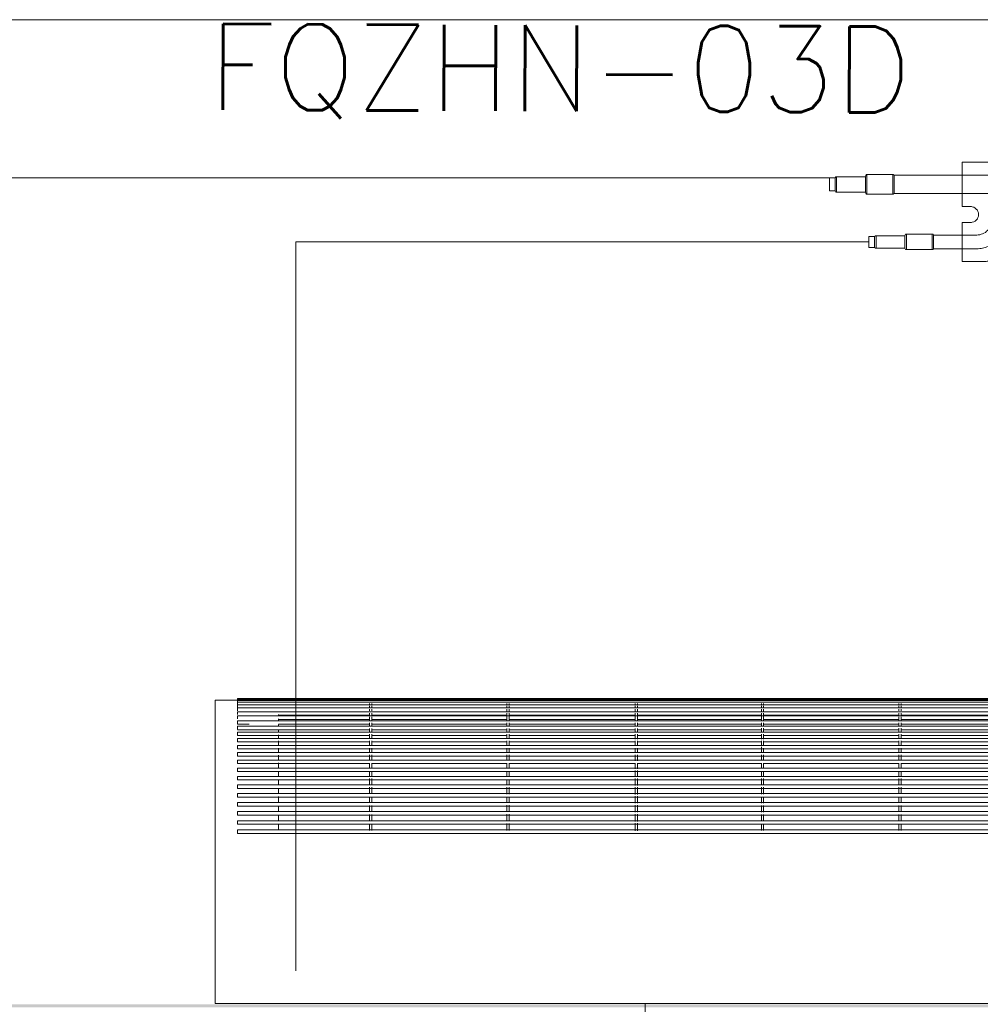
# Model space of a CAD drawing. Header units: metres. Extents: x 1.7 to 42.3, y -72.9 to -47.6.
# Tile 212 of 216: x 32.607 to 33.445, y -54.342 to -53.482. Entities that reach past the tile are written whole.
import ezdxf

# ---------------------------------------------------------------- set-up
doc = ezdxf.new("R2010")
doc.units = ezdxf.units.M
doc.linetypes.add('IMPORT-DASHDOT', pattern=[25.400000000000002, 12.7, -6.350000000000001, 0, -6.350000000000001])
for name, color, linetype, lineweight, true_color in [('2PAV - FRIG_dwg', 7, 'Continuous', 18, 0x767676), ('HVAC-RFNT', 30, 'Continuous', 18, 0xff7f00), ('M-EQPM-IDEN', 1, 'Continuous', 9, 0xff0000), ('TUB_FRIGO', 30, 'Continuous', 18, 0xff7f00)]:
    doc.layers.add(name, color=color, linetype=linetype, lineweight=lineweight, true_color=true_color)
for name, color, linetype, lineweight in [('A-WALL-PATT', 7, 'Continuous', 18), ('G-ANNO-SYMB', 7, 'Continuous', 9), ('M-EQPM', 7, 'Continuous', 18)]:
    doc.layers.add(name, color=color, linetype=linetype, lineweight=lineweight)
doc.styles.add('RomanS', font='romans__.ttf', dxfattribs={"height": 0.07500000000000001})

# ---------------------------------------------------------------- blocks, each defined once
blk = doc.blocks.new('4 GRE - ESCOLA DE CINEMA E AUDIOVISUAL CINE REX R07_rvt-1-2PAV - FRIGORÍFICA')
at = {"layer": 'A-WALL-PATT', "true_color": 0xd4d4d4}
h = blk.add_hatch(dxfattribs=at)
h.set_pattern_fill('FP_1', color=254, style=0, pattern_type=2)
h.set_pattern_definition([(49.99999999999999, (21.555, -62.9), (0.5465545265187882, -0.04781508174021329), [0.05715, -0.62865]), (355, (21.555, -62.9), (-0.1057276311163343, 0.5731658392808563), [0.04572, -0.50292]), (100.451, (21.601, -62.904), (0.440827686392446, 0.5253490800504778), [0.04857, -0.53427]), (46.184, (21.555, -62.748), (0.8132373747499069, -0.1261291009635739), [0.08573, -0.9429799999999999]), (96.636, (21.623, -62.758), (0.7122119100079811, 0.7422871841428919), [0.07286000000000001, -0.8014100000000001]), (351.184, (21.555, -62.748), (0.7122166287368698, 0.7422739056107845), [0.06858, -0.75438]), (21, (21.631, -62.786), (0.4548461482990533, -0.3067949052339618), [0.05715, -0.62865]), (326, (21.631, -62.786), (0.1854048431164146, 0.5525599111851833), [0.04572, -0.50292]), (71.45100000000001, (21.669, -62.81100000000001), (0.6402508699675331, 0.2457631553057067), [0.04857, -0.53427]), (37.50000000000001, (21.555, -62.9), (0.009260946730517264, 0.2536671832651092), [0.02515, -0.47168, 0.02515, -0.48539, -0.5048199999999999]), (37.50000000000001, (21.555, -62.9), (0.009260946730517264, 0.2536671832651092), [-1.007, 0.02515, -0.47968]), (7.499999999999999, (21.555, -62.9), (0.2004558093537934, 0.3005459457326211), [0.02515, -0.26594, 0.02515, -0.46025, -0.1924]), (7.499999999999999, (21.555, -62.9), (0.2004558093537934, 0.3005459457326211), [-0.7764800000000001, 0.02515, -0.16726]), (327.5, (21.385, -62.9), (0.4067681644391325, -0.01718819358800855), [0.02515, -0.16535, 0.02515, -0.56921, -0.78867]), (327.5, (21.385, -62.9), (0.4067681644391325, -0.01718819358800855), [-0.78486, 0.02515, -0.76352]), (317.5, (21.309, -62.9), (0.4443831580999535, 0.07627942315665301), [0.02515, -0.2225, 0.02515, -0.36957, -0.56007]), (317.5, (21.309, -62.9), (0.4443831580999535, 0.07627942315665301), [-0.64237, 0.02515, -0.53492])])
h.paths.add_polyline_path([(33.70983924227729, -54.59154163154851), (33.71233924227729, -54.59154163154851), (33.71233924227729, -54.34154163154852), (32.5098001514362, -54.34154163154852), (32.5098001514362, -54.34404163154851), (33.70983924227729, -54.34404163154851), (33.70983924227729, -54.43537118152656)])
h.paths.add_polyline_path([(34.61483924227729, -54.59154163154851), (34.61483924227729, -54.34404163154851), (34.66710015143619, -54.34405959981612), (34.66710015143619, -54.34154163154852), (34.61233924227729, -54.34154163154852), (34.61233924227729, -54.59154163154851)])
h.paths.add_polyline_path([(31.86951602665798, -54.34404163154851), (32.3648001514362, -54.34404163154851), (32.3648001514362, -54.34154163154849), (21.40598821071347, -54.34154163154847), (21.40598821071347, -54.34404163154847), (26.65193160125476, -54.34404163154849)])
h.paths.add_polyline_path([(21.24848821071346, -54.34404163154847), (21.24848821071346, -54.34154163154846), (19.05598821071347, -54.34154163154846), (19.05598821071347, -54.34404163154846), (21.10824814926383, -54.34404163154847)])
h.paths.add_polyline_path([(21.25698821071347, -54.34404163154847), (21.26098821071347, -54.34404163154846), (21.26098821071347, -54.34154163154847), (21.25698821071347, -54.34154163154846)])
h.paths.add_polyline_path([(18.91098821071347, -54.34404163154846), (18.91098821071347, -54.34154163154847), (11.93959770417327, -54.34154163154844), (11.93959770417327, -54.34404163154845), (18.82555496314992, -54.34404163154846)])
h.paths.add_polyline_path([(11.73959770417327, -54.34404163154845), (11.73959770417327, -54.34154163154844), (11.39978762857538, -54.34154163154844), (11.39978762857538, -54.34404163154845), (11.65137637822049, -54.34404163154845)])
h.paths.add_polyline_path([(9.797287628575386, -54.34404163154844), (9.799787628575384, -54.34404163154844), (9.799787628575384, -54.34154163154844), (9.797287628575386, -54.34154163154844)])
h.paths.add_polyline_path([(9.042584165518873, -54.34404163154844), (9.652287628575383, -54.34404163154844), (9.652287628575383, -54.34154163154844), (5.51733924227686, -54.34154163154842), (5.51733924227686, -54.34404163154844), (8.39038611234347, -54.34404163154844)])
blk = doc.blocks.new('V8 Hi Wall 1_5-3_6kW Revit - 3_6kW-770501-2PAV - FRIGORÍFICA')
at = {"layer": 'M-EQPM', "color": 1, "true_color": 0xff0000}
for p, q in [((0.4175000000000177, 0.2650000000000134), (-0.332499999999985, 0.2650000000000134)), ((-0.3325000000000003, 0.265), (-0.3325000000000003, 0.1501321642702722)), ((-0.3325000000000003, 0.265), (-0.3130944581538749, 0.265)), ((-0.3325000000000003, 0.265), (-0.3130944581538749, 0.265)), ((-0.3325000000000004, 0.2566261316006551), (-0.3325000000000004, 0.2593779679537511)), ((0.398202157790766, 0.2664300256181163), (-0.3130944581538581, 0.2664300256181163)), ((-0.3130944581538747, 0.2664300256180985), (-0.3130944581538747, 0.2659906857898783)), ((0.398202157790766, 0.2658707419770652), (-0.3130944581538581, 0.2658707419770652)), ((-0.3130944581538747, 0.2658707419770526), (-0.3130944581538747, 0.2647589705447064)), ((0.398202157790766, 0.264754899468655), (-0.3130944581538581, 0.264754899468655)), ((-0.3130944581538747, 0.2647548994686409), (-0.3130944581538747, 0.2632548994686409)), ((0.398202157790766, 0.2630879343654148), (-0.3130944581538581, 0.2630879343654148)), ((-0.3130944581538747, 0.2630879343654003), (-0.3130944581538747, 0.2611997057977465)), ((0.398202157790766, 0.2608779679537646), (-0.3130944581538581, 0.2608779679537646)), ((-0.3130944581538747, 0.2608779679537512), (-0.3130944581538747, 0.2586279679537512)), ((0.398202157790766, 0.2581357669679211), (-0.3130944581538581, 0.2581357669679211)), ((-0.3130944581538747, 0.2581357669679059), (-0.3130944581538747, 0.2555751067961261)), ((-0.1959999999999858, 0.2660000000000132), (-0.1979999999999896, 0.2660000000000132)), ((-0.1979999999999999, 0.2620518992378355), (-0.1979999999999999, 0.261065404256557)), ((-0.1979999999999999, 0.2598324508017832), (-0.1979999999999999, 0.2587785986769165)), ((-0.1959999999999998, 0.2610654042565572), (-0.1959999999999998, 0.2620518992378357)), ((-0.1959999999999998, 0.2587785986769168), (-0.1959999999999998, 0.2598324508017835)), ((-0.07599999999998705, 0.2660000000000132), (-0.0779999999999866, 0.2660000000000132)), ((-0.07799999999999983, 0.2620518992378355), (-0.07799999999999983, 0.260883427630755)), ((-0.07799999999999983, 0.2598324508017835), (-0.07799999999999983, 0.2585599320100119)), ((-0.07599999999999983, 0.2608834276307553), (-0.07599999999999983, 0.2620518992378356)), ((-0.07599999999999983, 0.2585599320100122), (-0.07599999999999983, 0.2598324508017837)), ((0.0360000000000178, 0.2660000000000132), (0.03400000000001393, 0.2660000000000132)), ((0.034, 0.2620518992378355), (0.034, 0.26064144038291)), ((0.034, 0.2598324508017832), (0.034, 0.2582702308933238)), ((0.036, 0.2606414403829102), (0.036, 0.2620518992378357)), ((0.036, 0.258270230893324), (0.036, 0.2598324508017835)), ((0.1460000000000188, 0.2660000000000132), (0.1440000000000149, 0.2660000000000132)), ((0.1439999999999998, 0.2620518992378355), (0.1439999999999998, 0.2607975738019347)), ((0.1439999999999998, 0.2598324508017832), (0.1439999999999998, 0.2584570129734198)), ((0.1459999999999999, 0.2607982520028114), (0.1459999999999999, 0.2620518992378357)), ((0.1459999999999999, 0.2584578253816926), (0.1459999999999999, 0.2598535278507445)), ((0.2660000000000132, 0.2660000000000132), (0.2640000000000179, 0.2660000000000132)), ((0.2639999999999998, 0.2620518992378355), (0.2639999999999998, 0.2610313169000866)), ((0.2639999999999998, 0.259832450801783), (0.2639999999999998, 0.2587375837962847)), ((0.2659999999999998, 0.2610318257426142), (0.2659999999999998, 0.2620518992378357)), ((0.2659999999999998, 0.2587381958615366), (0.2659999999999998, 0.2598324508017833)), ((0.3982021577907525, 0.2659906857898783), (0.3982021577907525, 0.2664300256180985)), ((0.3982021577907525, 0.2647589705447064), (0.3982021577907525, 0.2658707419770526)), ((0.3982021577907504, 0.265), (0.4175, 0.265)), ((0.3982021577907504, 0.265), (0.4175, 0.265)), ((0.3982021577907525, 0.2632548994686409), (0.3982021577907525, 0.2647548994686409)), ((0.3982021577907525, 0.2611997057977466), (0.3982021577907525, 0.2630879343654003)), ((0.3982021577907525, 0.2586279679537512), (0.3982021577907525, 0.2608779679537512)), ((0.3982021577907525, 0.2555751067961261), (0.3982021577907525, 0.2581357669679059)), ((0.4175, 0.150132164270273), (0.4175, 0.265)), ((0.4175, 0.2566261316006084), (0.4175, 0.2593779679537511)), ((0.398202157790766, 0.2548746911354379), (-0.3130944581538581, 0.2548746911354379)), ((-0.3130944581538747, 0.2548746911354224), (-0.3130944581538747, 0.2523140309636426)), ((0.398202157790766, 0.2511106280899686), (-0.3130944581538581, 0.2511106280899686)), ((-0.3130944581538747, 0.2511106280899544), (-0.3130944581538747, 0.2485499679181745)), ((-0.2774241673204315, 0.2513116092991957), (-0.2774241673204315, 0.2524574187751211)), ((-0.2774241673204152, 0.2518746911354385), (-0.1979999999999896, 0.2518746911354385)), ((-0.1979999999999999, 0.2569741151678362), (-0.1979999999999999, 0.2555160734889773)), ((-0.1979999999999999, 0.253585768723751), (-0.1979999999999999, 0.2510392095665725)), ((-0.1979999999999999, 0.2504224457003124), (-0.1979999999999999, 0.2471876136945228)), ((-0.1959999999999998, 0.2555160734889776), (-0.1959999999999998, 0.2569741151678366)), ((-0.1959999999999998, 0.2510392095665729), (-0.1959999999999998, 0.2535857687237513)), ((-0.1959999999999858, 0.2518746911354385), (-0.0779999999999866, 0.2518746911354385)), ((-0.1959999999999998, 0.2471876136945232), (-0.1959999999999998, 0.2504231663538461)), ((-0.07799999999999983, 0.2569741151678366), (-0.07799999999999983, 0.2552548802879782)), ((-0.07799999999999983, 0.2535857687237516), (-0.07799999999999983, 0.2507307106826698)), ((-0.07799999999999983, 0.2504656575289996), (-0.07799999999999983, 0.2469725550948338)), ((-0.07599999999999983, 0.2552548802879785), (-0.07599999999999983, 0.2569741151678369)), ((-0.07599999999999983, 0.2507307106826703), (-0.07599999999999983, 0.2535857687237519)), ((-0.07599999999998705, 0.2518746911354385), (0.03400000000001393, 0.2518746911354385)), ((-0.07599999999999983, 0.2469725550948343), (-0.07599999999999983, 0.2504663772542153)), ((0.034, 0.2569741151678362), (0.034, 0.2549099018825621)), ((0.034, 0.253585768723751), (0.034, 0.2466906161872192)), ((0.036, 0.2549099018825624), (0.036, 0.2569741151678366)), ((0.036, 0.2466906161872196), (0.036, 0.2535857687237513)), ((0.0360000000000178, 0.2518746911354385), (0.1440000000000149, 0.2518746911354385)), ((0.1439999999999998, 0.2569741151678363), (0.1439999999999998, 0.2551321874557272)), ((0.1439999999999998, 0.253585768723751), (0.1439999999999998, 0.2505860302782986)), ((0.1439999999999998, 0.2503809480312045), (0.1439999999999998, 0.2468720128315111)), ((0.1459999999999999, 0.2551331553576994), (0.1459999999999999, 0.2569741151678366)), ((0.1459999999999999, 0.2505871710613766), (0.1459999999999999, 0.2536347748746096)), ((0.1460000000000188, 0.2518746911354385), (0.2640000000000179, 0.2518746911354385)), ((0.1459999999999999, 0.2468728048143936), (0.1459999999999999, 0.2503809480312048)), ((0.2639999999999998, 0.256974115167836), (0.2639999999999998, 0.2554670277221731)), ((0.2639999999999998, 0.2536347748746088), (0.2639999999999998, 0.2509812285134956)), ((0.2639999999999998, 0.2503809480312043), (0.2639999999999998, 0.2471471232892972)), ((0.2659999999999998, 0.2554677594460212), (0.2659999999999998, 0.2569741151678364)), ((0.2659999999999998, 0.2509820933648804), (0.2659999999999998, 0.2536347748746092)), ((0.2660000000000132, 0.2518746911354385), (0.357500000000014, 0.2518746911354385)), ((0.2659999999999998, 0.2471477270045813), (0.2659999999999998, 0.2503809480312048)), ((0.357499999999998, 0.2526153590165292), (0.357499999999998, 0.2512986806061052)), ((0.3982021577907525, 0.2523140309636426), (0.3982021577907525, 0.2548746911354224)), ((0.3982021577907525, 0.2485499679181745), (0.3982021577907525, 0.2511106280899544)), ((-0.3325000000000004, 0.2383915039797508), (-0.3325000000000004, 0.2460212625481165)), ((0.398202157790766, 0.2468619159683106), (-0.3130944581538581, 0.2468619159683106)), ((-0.3130944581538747, 0.2468619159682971), (-0.3130944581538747, 0.2440628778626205)), ((-0.3130944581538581, 0.2438619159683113), (-0.3028950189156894, 0.2438619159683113)), ((0.398202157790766, 0.2421492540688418), (-0.3130944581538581, 0.2421492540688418)), ((-0.3130944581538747, 0.2421492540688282), (-0.3130944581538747, 0.2392003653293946)), ((-0.2774241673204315, 0.2470120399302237), (-0.2774241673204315, 0.2486810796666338)), ((-0.2774241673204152, 0.2481106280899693), (-0.1979999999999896, 0.2481106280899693)), ((-0.2774241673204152, 0.2438619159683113), (-0.1979999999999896, 0.2438619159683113)), ((-0.2774241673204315, 0.2421108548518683), (-0.2774241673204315, 0.2436573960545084)), ((-0.1979999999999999, 0.2450978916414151), (-0.1979999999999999, 0.2427323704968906)), ((-0.1959999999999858, 0.2481106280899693), (-0.0779999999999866, 0.2481106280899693)), ((-0.1959999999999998, 0.2427323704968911), (-0.1959999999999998, 0.2450978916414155)), ((-0.1959999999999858, 0.2438619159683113), (-0.0779999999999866, 0.2438619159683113)), ((-0.07799999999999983, 0.2450978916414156), (-0.07799999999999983, 0.2424957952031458)), ((-0.07599999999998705, 0.2481106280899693), (0.03400000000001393, 0.2481106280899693)), ((-0.07599999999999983, 0.2424957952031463), (-0.07599999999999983, 0.245097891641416)), ((-0.07599999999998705, 0.2438619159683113), (0.03400000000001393, 0.2438619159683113)), ((0.034, 0.2450978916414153), (0.034, 0.2421858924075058)), ((0.0360000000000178, 0.2481106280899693), (0.1440000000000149, 0.2481106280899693)), ((0.036, 0.2421858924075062), (0.036, 0.2450978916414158)), ((0.0360000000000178, 0.2438619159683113), (0.1440000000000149, 0.2438619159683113)), ((0.1439999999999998, 0.245097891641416), (0.1439999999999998, 0.2423852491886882)), ((0.1460000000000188, 0.2481106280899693), (0.2640000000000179, 0.2481106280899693)), ((0.1459999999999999, 0.2423861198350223), (0.1459999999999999, 0.2450978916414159)), ((0.1460000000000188, 0.2438619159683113), (0.2640000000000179, 0.2438619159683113)), ((0.2639999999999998, 0.2450978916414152), (0.2639999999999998, 0.242687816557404)), ((0.2660000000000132, 0.2481106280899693), (0.357500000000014, 0.2481106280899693)), ((0.2659999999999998, 0.242688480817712), (0.2659999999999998, 0.2450978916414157)), ((0.2660000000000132, 0.2438619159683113), (0.357500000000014, 0.2438619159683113)), ((0.357499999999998, 0.2484493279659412), (0.357499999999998, 0.2469973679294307)), ((0.357499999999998, 0.243657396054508), (0.357499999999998, 0.2420983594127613)), ((0.3851533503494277, 0.2438619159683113), (0.398202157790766, 0.2438619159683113)), ((0.3982021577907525, 0.2440628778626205), (0.3982021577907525, 0.2468619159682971)), ((0.3982021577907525, 0.2392003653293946), (0.3982021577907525, 0.2421492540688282)), ((0.4175, 0.2386140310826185), (0.4175, 0.2460212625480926)), ((-0.3130944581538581, 0.2391492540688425), (-0.1979999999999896, 0.2391492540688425)), ((0.398202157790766, 0.2369956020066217), (-0.3130944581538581, 0.2369956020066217)), ((-0.3130944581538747, 0.2369956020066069), (-0.3130944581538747, 0.2341965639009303)), ((-0.3130944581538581, 0.2339956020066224), (-0.1979999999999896, 0.2339956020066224)), ((-0.2774241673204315, 0.237177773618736), (-0.2774241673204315, 0.2389829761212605)), ((-0.2774241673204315, 0.2313869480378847), (-0.2774241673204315, 0.2347970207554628)), ((-0.1979999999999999, 0.2401356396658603), (-0.1979999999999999, 0.2373852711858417)), ((-0.1979999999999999, 0.2352617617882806), (-0.1979999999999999, 0.232063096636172)), ((-0.1959999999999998, 0.2373852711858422), (-0.1959999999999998, 0.2401356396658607)), ((-0.1959999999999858, 0.2391492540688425), (-0.0779999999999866, 0.2391492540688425)), ((-0.1959999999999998, 0.2320630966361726), (-0.1959999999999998, 0.2352617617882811)), ((-0.1959999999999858, 0.2339956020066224), (-0.0779999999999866, 0.2339956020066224)), ((-0.07799999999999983, 0.2401356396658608), (-0.07799999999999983, 0.2371263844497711)), ((-0.07799999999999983, 0.2352617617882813), (-0.07799999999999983, 0.2310953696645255)), ((-0.07599999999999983, 0.2371263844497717), (-0.07599999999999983, 0.2401356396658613)), ((-0.07599999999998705, 0.2391492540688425), (0.03400000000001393, 0.2391492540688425)), ((-0.07599999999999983, 0.231095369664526), (-0.07599999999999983, 0.2352617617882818)), ((-0.07599999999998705, 0.2339956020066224), (0.03400000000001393, 0.2339956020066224)), ((0.034, 0.2401356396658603), (0.034, 0.2367874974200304)), ((0.034, 0.2352617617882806), (0.034, 0.2308139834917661)), ((0.036, 0.2367874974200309), (0.036, 0.2401356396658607)), ((0.0360000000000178, 0.2391492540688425), (0.1440000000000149, 0.2391492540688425)), ((0.036, 0.2308139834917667), (0.036, 0.2352617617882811)), ((0.0360000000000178, 0.2339956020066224), (0.1440000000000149, 0.2339956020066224)), ((0.1439999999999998, 0.2403754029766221), (0.1439999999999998, 0.2370054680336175)), ((0.1439999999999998, 0.2352617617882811), (0.1439999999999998, 0.2309949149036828)), ((0.1459999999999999, 0.2370064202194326), (0.1459999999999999, 0.2403754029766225)), ((0.1460000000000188, 0.2391492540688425), (0.2640000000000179, 0.2391492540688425)), ((0.1459999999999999, 0.230995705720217), (0.1459999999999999, 0.2352617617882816)), ((0.1460000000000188, 0.2339956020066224), (0.2640000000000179, 0.2339956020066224)), ((0.2639999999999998, 0.2403754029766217), (0.2639999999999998, 0.2373365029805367)), ((0.2639999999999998, 0.2351033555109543), (0.2639999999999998, 0.2312700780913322)), ((0.2659999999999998, 0.2373372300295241), (0.2659999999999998, 0.240375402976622)), ((0.2660000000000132, 0.2391492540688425), (0.398202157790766, 0.2391492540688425)), ((0.2659999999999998, 0.2312706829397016), (0.2659999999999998, 0.2351033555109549)), ((0.2660000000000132, 0.2339956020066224), (0.398202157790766, 0.2339956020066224)), ((0.357499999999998, 0.2393826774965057), (0.357499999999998, 0.237164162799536)), ((0.357499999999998, 0.2340535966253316), (0.357499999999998, 0.2313722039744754)), ((0.3982021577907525, 0.2341965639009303), (0.3982021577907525, 0.2369956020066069)), ((0.398202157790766, 0.2314260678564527), (-0.3130944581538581, 0.2314260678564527)), ((-0.3130944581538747, 0.2314260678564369), (-0.3130944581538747, 0.2286270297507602)), ((-0.3130944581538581, 0.2284260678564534), (-0.1979999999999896, 0.2284260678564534)), ((0.398202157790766, 0.225467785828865), (-0.3130944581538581, 0.225467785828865)), ((-0.3130944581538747, 0.2254677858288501), (-0.3130944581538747, 0.2224677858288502)), ((-0.2774241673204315, 0.2254907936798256), (-0.2774241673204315, 0.2293567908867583)), ((-0.1979999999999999, 0.2293240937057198), (-0.1979999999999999, 0.2257687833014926)), ((-0.1959999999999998, 0.2257687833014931), (-0.1959999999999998, 0.2293240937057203)), ((-0.1959999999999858, 0.2284260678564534), (-0.0779999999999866, 0.2284260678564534)), ((-0.07799999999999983, 0.2293240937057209), (-0.07799999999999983, 0.2255402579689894)), ((-0.07599999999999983, 0.22554025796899), (-0.07599999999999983, 0.2293240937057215)), ((-0.07599999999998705, 0.2284260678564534), (0.03400000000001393, 0.2284260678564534)), ((0.034, 0.2293240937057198), (0.034, 0.2252416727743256)), ((0.036, 0.2252416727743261), (0.036, 0.2293240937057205)), ((0.0360000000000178, 0.2284260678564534), (0.1440000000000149, 0.2284260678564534)), ((0.1439999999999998, 0.2295611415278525), (0.1439999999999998, 0.2254336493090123)), ((0.1439999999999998, 0.224140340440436), (0.1439999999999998, 0.2191897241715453)), ((0.1459999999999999, 0.2254344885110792), (0.1459999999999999, 0.2293240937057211)), ((0.1460000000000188, 0.2284260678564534), (0.2640000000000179, 0.2284260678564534)), ((0.2639999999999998, 0.2293240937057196), (0.2639999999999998, 0.2257257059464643)), ((0.2659999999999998, 0.225726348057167), (0.2659999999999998, 0.2293240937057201)), ((0.2660000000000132, 0.2284260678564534), (0.398202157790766, 0.2284260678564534)), ((0.357499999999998, 0.2293567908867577), (0.357499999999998, 0.2254776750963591)), ((0.3982021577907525, 0.2286270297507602), (0.3982021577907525, 0.2314260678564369)), ((0.3982021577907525, 0.2224677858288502), (0.3982021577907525, 0.2254677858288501)), ((-0.3325000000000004, 0.2134071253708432), (-0.3325000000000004, 0.223382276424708)), ((-0.3130944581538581, 0.2224677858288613), (0.398202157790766, 0.2224677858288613)), ((0.398202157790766, 0.2191497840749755), (-0.3130944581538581, 0.2191497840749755)), ((-0.3130944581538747, 0.2191497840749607), (-0.3130944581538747, 0.2161497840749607)), ((-0.3130944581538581, 0.2161497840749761), (0.398202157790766, 0.2161497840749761)), ((-0.2774241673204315, 0.219234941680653), (-0.2774241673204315, 0.222973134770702)), ((-0.2774241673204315, 0.2122877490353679), (-0.2774241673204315, 0.2170112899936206)), ((-0.1979999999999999, 0.2230506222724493), (-0.1979999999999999, 0.219543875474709)), ((-0.1979999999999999, 0.2173331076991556), (-0.1979999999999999, 0.2126396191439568)), ((-0.1959999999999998, 0.2195438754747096), (-0.1959999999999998, 0.2230506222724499)), ((-0.1959999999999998, 0.2126396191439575), (-0.1959999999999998, 0.2173331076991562)), ((-0.07799999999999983, 0.2230506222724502), (-0.07799999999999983, 0.2193023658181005)), ((-0.07799999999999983, 0.2173331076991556), (-0.07799999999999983, 0.2123856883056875)), ((-0.07599999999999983, 0.2193023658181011), (-0.07599999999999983, 0.2230506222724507)), ((-0.07599999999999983, 0.2123856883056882), (-0.07599999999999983, 0.2173331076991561)), ((0.034, 0.2230506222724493), (0.034, 0.2189869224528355)), ((0.034, 0.2173331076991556), (0.034, 0.2120541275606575)), ((0.036, 0.2189869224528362), (0.036, 0.2230506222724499)), ((0.036, 0.212054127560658), (0.036, 0.2173331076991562)), ((0.1439999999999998, 0.2173331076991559), (0.1439999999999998, 0.2122672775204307)), ((0.1459999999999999, 0.2191906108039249), (0.1459999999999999, 0.2230506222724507)), ((0.1459999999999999, 0.2122682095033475), (0.1459999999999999, 0.2173331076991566)), ((0.2639999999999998, 0.2230506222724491), (0.2639999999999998, 0.2194983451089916)), ((0.2639999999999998, 0.217333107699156), (0.2639999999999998, 0.21259174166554)), ((0.2659999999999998, 0.2194990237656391), (0.2659999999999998, 0.2230506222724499)), ((0.2659999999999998, 0.2125924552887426), (0.2659999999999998, 0.2173331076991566)), ((0.357499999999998, 0.222961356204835), (0.357499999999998, 0.2192210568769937)), ((0.357499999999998, 0.21701128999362), (0.357499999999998, 0.212273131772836)), ((0.3982021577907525, 0.2161497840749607), (0.3982021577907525, 0.2191497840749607)), ((0.4175, 0.2134071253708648), (0.4175, 0.223382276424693)), ((0.398202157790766, 0.212502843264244), (-0.3130944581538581, 0.212502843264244)), ((-0.3130944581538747, 0.2125028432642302), (-0.3130944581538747, 0.2095539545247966)), ((-0.3130944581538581, 0.2095028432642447), (-0.1979999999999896, 0.2095028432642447)), ((-0.2774241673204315, 0.2055605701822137), (-0.2774241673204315, 0.2103410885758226)), ((-0.1979999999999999, 0.2098553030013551), (-0.1979999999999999, 0.2055023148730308)), ((-0.1961197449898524, 0.2095028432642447), (-0.0779999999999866, 0.2095028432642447)), ((-0.1959999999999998, 0.2055023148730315), (-0.1959999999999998, 0.2098553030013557)), ((-0.07799999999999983, 0.2098553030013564), (-0.07799999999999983, 0.2052748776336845)), ((-0.07611974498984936, 0.2095028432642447), (0.03400000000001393, 0.2095028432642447)), ((-0.07599999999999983, 0.2052748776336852), (-0.07599999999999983, 0.2098553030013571)), ((0.034, 0.2098553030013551), (0.034, 0.2049780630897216)), ((0.03588025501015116, 0.2095028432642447), (0.1440000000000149, 0.2095028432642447)), ((0.036, 0.2049780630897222), (0.036, 0.2098553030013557)), ((0.1439999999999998, 0.2098553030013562), (0.1439999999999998, 0.205168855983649)), ((0.1458802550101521, 0.2095028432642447), (0.2640000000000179, 0.2095028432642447)), ((0.1459999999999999, 0.2051696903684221), (0.1459999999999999, 0.2098553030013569)), ((0.2639999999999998, 0.2098553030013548), (0.2639999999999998, 0.2054594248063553)), ((0.2658802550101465, 0.2095028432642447), (0.398202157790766, 0.2095028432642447)), ((0.2659999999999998, 0.2054600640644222), (0.2659999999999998, 0.2098553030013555)), ((0.357499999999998, 0.2103236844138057), (0.357499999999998, 0.2055471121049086)), ((0.3982021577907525, 0.2095539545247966), (0.3982021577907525, 0.2125028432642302)), ((0.398202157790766, 0.2055593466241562), (-0.3130944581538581, 0.2055593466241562)), ((-0.3130944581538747, 0.2055593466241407), (-0.3130944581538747, 0.2025593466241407)), ((-0.3130944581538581, 0.2025593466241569), (0.398202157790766, 0.2025593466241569)), ((0.398202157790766, 0.1983531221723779), (-0.3130944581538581, 0.1983531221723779)), ((-0.3130944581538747, 0.1983531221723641), (-0.3130944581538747, 0.1953531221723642)), ((-0.2774241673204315, 0.1983186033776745), (-0.2774241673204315, 0.2023687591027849)), ((-0.1979999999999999, 0.2026386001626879), (-0.1979999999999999, 0.1985100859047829)), ((-0.1959999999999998, 0.1985100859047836), (-0.1959999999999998, 0.2026386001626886)), ((-0.07799999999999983, 0.2026386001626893), (-0.07799999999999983, 0.1982748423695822)), ((-0.07599999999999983, 0.198274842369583), (-0.07599999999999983, 0.2026386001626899)), ((0.034, 0.2035384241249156), (0.034, 0.1979679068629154)), ((0.036, 0.1979679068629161), (0.036, 0.2035384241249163)), ((0.1439999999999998, 0.2026386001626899), (0.1439999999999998, 0.1981651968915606)), ((0.1459999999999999, 0.1981660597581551), (0.1459999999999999, 0.2026386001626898)), ((0.2639999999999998, 0.202638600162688), (0.2639999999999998, 0.1984657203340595)), ((0.2659999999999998, 0.1984663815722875), (0.2659999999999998, 0.2026386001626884)), ((0.357499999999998, 0.2023687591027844), (0.357499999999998, 0.1983046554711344)), ((0.3982021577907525, 0.2025593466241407), (0.3982021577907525, 0.2055593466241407)), ((0.3982021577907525, 0.1953531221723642), (0.3982021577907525, 0.1983531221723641)), ((-0.3325000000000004, 0.1827370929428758), (-0.3325000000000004, 0.1931862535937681)), ((-0.3130944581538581, 0.1953531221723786), (0.398202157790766, 0.1953531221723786)), ((0.398202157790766, 0.1909192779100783), (-0.3130944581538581, 0.1909192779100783)), ((-0.3130944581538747, 0.1909192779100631), (-0.3130944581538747, 0.1879192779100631)), ((-0.2774241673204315, 0.1907589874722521), (-0.2774241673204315, 0.1951760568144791)), ((-0.1979999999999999, 0.1965384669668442), (-0.1979999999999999, 0.191066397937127)), ((-0.1959999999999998, 0.1910663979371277), (-0.1959999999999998, 0.1965394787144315)), ((-0.07799999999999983, 0.1956905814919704), (-0.07799999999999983, 0.1908242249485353)), ((-0.07599999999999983, 0.190824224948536), (-0.07599999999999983, 0.1956905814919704)), ((0.034, 0.1964802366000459), (0.034, 0.1905083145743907)), ((0.036, 0.1905083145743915), (0.036, 0.1964802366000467)), ((0.1439999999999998, 0.1964802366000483), (0.1439999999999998, 0.1907113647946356)), ((0.1459999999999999, 0.1907122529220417), (0.1459999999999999, 0.1964802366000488)), ((0.2639999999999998, 0.1964802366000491), (0.2639999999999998, 0.1910207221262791)), ((0.2659999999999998, 0.1910214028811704), (0.2659999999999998, 0.1964802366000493)), ((0.357499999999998, 0.1951760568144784), (0.357499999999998, 0.1907456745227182)), ((0.3982021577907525, 0.1879192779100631), (0.3982021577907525, 0.1909192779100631)), ((0.4175, 0.1827370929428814), (0.4175, 0.1931862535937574)), ((-0.3130944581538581, 0.1879192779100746), (0.398202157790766, 0.1879192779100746)), ((0.398202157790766, 0.1832940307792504), (-0.3130944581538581, 0.1832940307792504)), ((-0.3130944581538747, 0.1832940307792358), (-0.3130944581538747, 0.1802940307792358)), ((-0.2774241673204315, 0.1832255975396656), (-0.2774241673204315, 0.1876770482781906)), ((-0.2774241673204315, 0.175376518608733), (-0.2774241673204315, 0.1808761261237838)), ((-0.1979999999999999, 0.1890380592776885), (-0.1979999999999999, 0.1832251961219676)), ((-0.1959999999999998, 0.1832251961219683), (-0.1959999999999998, 0.1890390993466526)), ((-0.07799999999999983, 0.189100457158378), (-0.07799999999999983, 0.1829771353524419)), ((-0.07599999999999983, 0.1829771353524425), (-0.07599999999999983, 0.1891014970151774)), ((0.034, 0.188978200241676), (0.034, 0.1826536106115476)), ((0.034, 0.1810876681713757), (0.034, 0.1748565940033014)), ((0.036, 0.1826536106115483), (0.036, 0.1889782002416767)), ((0.036, 0.1748565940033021), (0.036, 0.1810876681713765)), ((0.1439999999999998, 0.1889782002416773), (0.1439999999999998, 0.182861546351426)), ((0.1459999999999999, 0.1828624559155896), (0.1459999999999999, 0.1889782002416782)), ((0.2639999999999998, 0.1889782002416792), (0.2639999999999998, 0.1831784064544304)), ((0.2659999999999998, 0.1831791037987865), (0.2659999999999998, 0.1889782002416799)), ((0.357499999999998, 0.187677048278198), (0.357499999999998, 0.1832119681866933)), ((0.357499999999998, 0.1808604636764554), (0.357499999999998, 0.1753626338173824)), ((0.3982021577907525, 0.1802940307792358), (0.3982021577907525, 0.1832940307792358)), ((-0.3130944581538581, 0.1802940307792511), (0.398202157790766, 0.1802940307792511)), ((0.398202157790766, 0.1755145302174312), (-0.3130944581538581, 0.1755145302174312)), ((-0.3130944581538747, 0.1755145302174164), (-0.3130944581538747, 0.1725145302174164)), ((-0.3130944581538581, 0.1725145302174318), (0.398202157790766, 0.1725145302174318)), ((-0.1979999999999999, 0.1801209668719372), (-0.1979999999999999, 0.175398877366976)), ((-0.1979999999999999, 0.1728661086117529), (-0.1979999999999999, 0.1675504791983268)), ((-0.1959999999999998, 0.1753988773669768), (-0.1959999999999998, 0.1801209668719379)), ((-0.1959999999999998, 0.1675504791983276), (-0.1959999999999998, 0.1728667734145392)), ((-0.07799999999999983, 0.1801209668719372), (-0.07799999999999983, 0.1751635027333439)), ((-0.07799999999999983, 0.173166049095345), (-0.07799999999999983, 0.1673120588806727)), ((-0.07599999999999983, 0.1751635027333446), (-0.07599999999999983, 0.1801209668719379)), ((-0.07599999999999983, 0.1673120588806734), (-0.07599999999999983, 0.1731669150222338)), ((0.034, 0.1733721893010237), (0.034, 0.167001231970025)), ((0.036, 0.1670012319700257), (0.036, 0.1733721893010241)), ((0.1439999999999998, 0.1801209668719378), (0.1439999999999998, 0.1750538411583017)), ((0.1439999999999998, 0.1730642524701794), (0.1439999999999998, 0.1672009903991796)), ((0.1459999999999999, 0.1750547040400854), (0.1459999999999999, 0.1801209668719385)), ((0.1459999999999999, 0.1672018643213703), (0.1459999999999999, 0.1730642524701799)), ((0.2639999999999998, 0.1801209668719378), (0.2639999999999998, 0.1753544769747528)), ((0.2639999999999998, 0.1728278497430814), (0.2639999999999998, 0.1675055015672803)), ((0.2659999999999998, 0.175355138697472), (0.2659999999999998, 0.1801209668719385)), ((0.2659999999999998, 0.1675061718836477), (0.2659999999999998, 0.172827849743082)), ((0.3982021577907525, 0.1725145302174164), (0.3982021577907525, 0.1755145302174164)), ((0.398202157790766, 0.1676186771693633), (-0.3130944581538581, 0.1676186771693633)), ((-0.3130944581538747, 0.1676186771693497), (-0.3130944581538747, 0.1646186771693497)), ((-0.3130944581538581, 0.1646186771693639), (0.398202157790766, 0.1646186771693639)), ((-0.2774241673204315, 0.1674477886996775), (-0.2774241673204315, 0.171856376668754)), ((-0.2774241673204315, 0.1594855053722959), (-0.2774241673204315, 0.1648727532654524)), ((-0.1979999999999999, 0.1652376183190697), (-0.1979999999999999, 0.1595408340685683)), ((-0.1959999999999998, 0.1595408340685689), (-0.1959999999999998, 0.1652384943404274)), ((-0.07799999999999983, 0.1652901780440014), (-0.07799999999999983, 0.1593004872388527)), ((-0.07599999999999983, 0.1593004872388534), (-0.07599999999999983, 0.165291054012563)), ((0.034, 0.1654987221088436), (0.034, 0.1589872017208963)), ((0.036, 0.158987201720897), (0.036, 0.1654987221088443)), ((0.1439999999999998, 0.1651872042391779), (0.1439999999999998, 0.1591885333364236)), ((0.1459999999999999, 0.1591894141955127), (0.1459999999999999, 0.1651872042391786)), ((0.2639999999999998, 0.165187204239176), (0.2639999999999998, 0.1594954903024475)), ((0.2659999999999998, 0.1594961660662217), (0.2659999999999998, 0.1651872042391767)), ((0.357499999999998, 0.1718563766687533), (0.357499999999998, 0.1674342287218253)), ((0.357499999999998, 0.1648608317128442), (0.357499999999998, 0.1594718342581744)), ((0.3982021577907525, 0.1646186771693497), (0.3982021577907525, 0.1676186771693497)), ((0.398202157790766, 0.1596449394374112), (-0.3130944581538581, 0.1596449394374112)), ((-0.3130944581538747, 0.1596449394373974), (-0.3130944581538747, 0.1566449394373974)), ((-0.3130944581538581, 0.1566449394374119), (0.398202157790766, 0.1566449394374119)), ((-0.2774241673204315, 0.1514384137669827), (-0.2774241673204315, 0.1568914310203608)), ((-0.1979999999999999, 0.1563780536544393), (-0.1979999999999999, 0.1512050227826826)), ((-0.1959999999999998, 0.1512050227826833), (-0.1959999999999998, 0.1563780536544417)), ((-0.07799999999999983, 0.157263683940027), (-0.07799999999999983, 0.1512050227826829)), ((-0.07599999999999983, 0.1512050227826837), (-0.07599999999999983, 0.1572645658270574)), ((0.034, 0.1574736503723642), (0.034, 0.1508907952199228)), ((0.036, 0.1508907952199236), (0.036, 0.157473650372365)), ((0.1439999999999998, 0.1563780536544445), (0.1439999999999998, 0.1510927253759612)), ((0.1459999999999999, 0.1510936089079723), (0.1459999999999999, 0.1563780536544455)), ((0.2639999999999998, 0.156378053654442), (0.2639999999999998, 0.1511457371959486)), ((0.2659999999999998, 0.1511466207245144), (0.2659999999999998, 0.1563780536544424)), ((0.357499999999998, 0.1568794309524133), (0.357499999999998, 0.1514246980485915)), ((0.3982021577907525, 0.1566449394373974), (0.3982021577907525, 0.1596449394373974)), ((-0.3325000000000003, 0), (-0.3325000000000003, 0.1501321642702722)), ((-0.3325000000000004, 0.1501321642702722), (-0.3325000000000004, 0)), ((0.398202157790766, 0.1516321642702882), (-0.3130944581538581, 0.1516321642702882)), ((-0.3130944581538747, 0.1516321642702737), (-0.3130944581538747, 0.1486321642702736)), ((-0.3130944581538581, 0.1486321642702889), (0.398202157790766, 0.1486321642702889)), ((0.3982021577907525, 0.1486321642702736), (0.3982021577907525, 0.1516321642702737)), ((0.4175, 0.1501321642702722), (0.4175, 0)), ((0.4175, 0.1501321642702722), (0.4175, 0)), ((0.4175, 0), (-0.3325000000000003, 0)), ((0.4175, 0), (-0.3325000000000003, 0))]:
    blk.add_line(p, q, dxfattribs=at)
blk = doc.blocks.new('2PAV - FRIG_dwg_A$C6C196F98-1155283-2PAV - FRIGORÍFICA')
at = {"layer": 'HVAC-RFNT'}
for p, q in [((-0.43524705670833, 0.0755716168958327), (-0.43524705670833, 0.0585253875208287)), ((-0.3935784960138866, 0.05663136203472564), (-0.3935784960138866, 0.07746564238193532)), ((-0.3579708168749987, 0.05663136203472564), (-0.3579708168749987, 0.07746564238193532)), ((-0.2136460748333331, 0.02178129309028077), (-0.2185705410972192, 0.02178129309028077)), ((-0.2037971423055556, 0.002841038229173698), (-0.2037971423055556, 0.02178129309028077)), ((-0.0734881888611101, -0.01344758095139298), (-0.0734881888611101, 0.01382638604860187)), ((-0.0435625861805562, -0.01458399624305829), (-0.0435625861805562, 0.01458399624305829)), ((-0.01060654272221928, -0.01572041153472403), (-0.01060654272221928, 0.01572041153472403)), ((-0.4485052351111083, 0.001325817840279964), (-0.4485052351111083, -0.02594814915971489)), ((-0.4125187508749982, -0.02594814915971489), (-0.4125187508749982, 0.001325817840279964)), ((-0.2178129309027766, -0.02519053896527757), (-0.2178129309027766, 0.0001894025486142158)), ((-0.160992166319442, 0.01268997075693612), (-0.160992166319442, -0.01268997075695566)), ((-0.4901737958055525, -0.001704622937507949), (-0.4901737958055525, -0.02291770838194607)), ((-0.2155401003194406, -0.02178129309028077), (-0.2155401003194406, -0.002841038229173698)), ((-0.2136460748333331, -0.001704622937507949), (-0.2037971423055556, -0.001704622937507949)), ((-0.07538221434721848, -0.01268997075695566), (-0.1492492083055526, -0.01268997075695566))]:
    blk.add_line(p, q, dxfattribs=at)
at = {"layer": 'HVAC-RFNT', "linetype": 'IMPORT-DASHDOT'}
blk.add_line((-0.2136460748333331, -0.01231116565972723), (-0.2037971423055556, -0.01231116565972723), dxfattribs=at)
at = {"layer": 'HVAC-RFNT', "color": 251, "true_color": 0x656565}
blk.add_line((-0.316681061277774, -0.04337318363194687), (-0.1810688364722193, -0.04337318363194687), dxfattribs=at)
at = {"layer": 'HVAC-RFNT', "color": 251, "linetype": 'IMPORT-DASHDOT', "true_color": 0x656565, "flags": 128}
for points in [[(-0.1810688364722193, -0.04337318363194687), (-0.1791748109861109, -0.04299437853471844), (-0.1772807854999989, -0.04299437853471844), (-0.1757655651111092, -0.04261557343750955), (-0.1738715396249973, -0.04223676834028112), (-0.1295513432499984, -0.03087261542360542), (-0.1276573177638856, -0.03049381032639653), (-0.125763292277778, -0.0301150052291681), (-0.1238692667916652, -0.02973620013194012), (-0.1219752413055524, -0.02973620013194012), (-0.1056866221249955, -0.02973620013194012), (-0.1056866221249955, 0.02973620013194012), (-0.1219752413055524, 0.02973620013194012), (-0.1238692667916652, 0.02973620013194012), (-0.125763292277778, 0.03011500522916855), (-0.1276573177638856, 0.03049381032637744), (-0.1295513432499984, 0.03087261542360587), (-0.1738715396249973, 0.04223676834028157), (-0.1757655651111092, 0.04261557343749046), (-0.1772807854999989, 0.04299437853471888), (-0.1791748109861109, 0.04337318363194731), (-0.1810688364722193, 0.04337318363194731), (-0.2037971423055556, 0.04337318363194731), (-0.2053123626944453, 0.04337318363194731), (-0.2072063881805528, 0.04337318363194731), (-0.2087216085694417, 0.0437519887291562), (-0.2106156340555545, 0.04413079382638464), (-0.2121308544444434, 0.04450959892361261), (-0.2136460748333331, 0.04488840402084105), (-0.2155401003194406, 0.04564601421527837), (-0.2170553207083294, 0.04640362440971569), (-0.2185705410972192, 0.04716123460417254), (-0.220085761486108, 0.04829764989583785), (-0.2212221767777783, 0.04905526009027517), (-0.2227373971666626, 0.05019167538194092), (-0.2238738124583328, 0.05132809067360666), (-0.2250102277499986, 0.05246450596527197), (-0.2265254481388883, 0.05397972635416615), (-0.2272830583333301, 0.0551161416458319), (-0.2397836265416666, 0.07140476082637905), (-0.2409200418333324, 0.07291998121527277), (-0.2416776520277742, 0.07405639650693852), (-0.2428140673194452, 0.07519281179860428), (-0.2439504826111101, 0.07632922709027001), (-0.2450868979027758, 0.07746564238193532), (-0.2462233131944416, 0.07898086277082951), (-0.2477385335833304, 0.07973847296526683), (-0.2488749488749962, 0.08087488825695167), (-0.2500113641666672, 0.08201130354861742), (-0.2515265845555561, 0.08314771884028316), (-0.2526629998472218, 0.08390532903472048), (-0.2541782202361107, 0.08466293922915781), (-0.2553146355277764, 0.08579935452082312), (-0.2568298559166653, 0.08655696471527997), (-0.258345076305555, 0.0873145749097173), (-0.2598602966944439, 0.0880721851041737), (-0.2609967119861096, 0.08882979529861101), (-0.2625119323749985, 0.08958740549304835), (-0.2640271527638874, 0.08996621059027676), (-0.2655423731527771, 0.09072382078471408), (-0.267057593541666, 0.09110262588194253), (-0.2685728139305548, 0.09148143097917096), (-0.2704668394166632, 0.09223904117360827), (-0.271982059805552, 0.09261784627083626), (-0.2734972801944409, 0.0929966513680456), (-0.2750125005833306, 0.0929966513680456), (-0.2769065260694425, 0.09337545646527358), (-0.2784217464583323, 0.093754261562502), (-0.2799369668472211, 0.093754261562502), (-0.281830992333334, 0.093754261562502), (-0.2833462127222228, 0.0941330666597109), (-0.2848614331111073, 0.0941330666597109), (-0.316681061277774, 0.0941330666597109), (-0.316681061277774, 0.0403427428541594)], [(-0.316681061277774, 0.0403427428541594), (-0.3045592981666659, 0.0403427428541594), (-0.3034228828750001, 0.0403427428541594), (-0.302665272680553, 0.03996393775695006), (-0.3003924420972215, 0.03958513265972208), (-0.2984984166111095, 0.03844871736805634), (-0.2969831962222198, 0.03693349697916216), (-0.295467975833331, 0.03541827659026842), (-0.2947103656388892, 0.03352425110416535), (-0.2939527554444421, 0.03163022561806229), (-0.2939527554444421, 0.03049381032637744), (-0.2939527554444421, 0.02935739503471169), (-0.2939527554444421, 0.02822097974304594), (-0.2939527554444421, 0.02708456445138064), (-0.2947103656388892, 0.02519053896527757), (-0.295467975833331, 0.0232965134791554), (-0.2969831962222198, 0.02178129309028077), (-0.2984984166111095, 0.02026607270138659), (-0.3003924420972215, 0.01912965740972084), (-0.302665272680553, 0.01875085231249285), (-0.3034228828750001, 0.01837204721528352), (-0.3045592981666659, 0.01837204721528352), (-0.316681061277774, 0.01837204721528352), (-0.316681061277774, -0.04337318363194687)]]:
    blk.add_lwpolyline(points, dxfattribs=at)
at = {"layer": 'HVAC-RFNT', "flags": 128}
for points in [[(-0.4375198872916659, 0.05966180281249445), (-0.4454747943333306, 0.05966180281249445), (-0.4454747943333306, 0.07481400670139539), (-0.4375198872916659, 0.07481400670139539)], [(-0.3958513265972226, 0.0755716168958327), (-0.4363834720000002, 0.0755716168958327), (-0.4375198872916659, 0.07481400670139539), (-0.4375198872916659, 0.05966180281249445), (-0.4363834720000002, 0.0585253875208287), (-0.3958513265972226, 0.0585253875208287), (-0.3958513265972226, 0.0755716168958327), (-0.3947149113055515, 0.07746564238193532), (-0.3568344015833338, 0.07746564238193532), (-0.3560767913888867, 0.076708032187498)], [(-0.3560767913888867, 0.05776777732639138), (-0.3560767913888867, 0.076708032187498), (-0.2962255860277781, 0.076708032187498), (-0.2943315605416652, 0.076708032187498), (-0.2920587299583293, 0.07632922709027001), (-0.2901647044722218, 0.07632922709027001), (-0.2882706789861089, 0.07595042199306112), (-0.2863766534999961, 0.07519281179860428), (-0.2844826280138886, 0.07481400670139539), (-0.2825886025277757, 0.07405639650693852), (-0.280694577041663, 0.0732987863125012), (-0.2788005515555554, 0.07254117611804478), (-0.2769065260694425, 0.07178356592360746), (-0.2753913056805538, 0.07064715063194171), (-0.2734972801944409, 0.06951073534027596), (-0.271982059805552, 0.06837432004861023), (-0.2704668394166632, 0.06685909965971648), (-0.2689516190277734, 0.06572268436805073), (-0.26743639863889, 0.06420746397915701), (-0.2337227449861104, 0.02859978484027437), (-0.2322075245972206, 0.02708456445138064), (-0.2303134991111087, 0.02556934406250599), (-0.2287982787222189, 0.02443292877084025), (-0.2269042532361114, 0.02367531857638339), (-0.2250102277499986, 0.02291770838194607), (-0.2227373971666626, 0.02253890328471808), (-0.2208433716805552, 0.02216009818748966), (-0.2185705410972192, 0.02178129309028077)], [(-0.2136460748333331, 0.002841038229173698), (-0.2185705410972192, 0.002841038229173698), (-0.2208433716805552, 0.002841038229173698), (-0.2227373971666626, 0.003219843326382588), (-0.2246314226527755, 0.003598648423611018), (-0.2269042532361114, 0.003977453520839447), (-0.2287982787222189, 0.004356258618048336), (-0.2306923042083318, 0.004735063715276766), (-0.2325863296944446, 0.005492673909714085), (-0.2344803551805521, 0.006250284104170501), (-0.235995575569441, 0.007007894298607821), (-0.2378896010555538, 0.00814430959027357), (-0.2397836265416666, 0.008901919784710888), (-0.2412988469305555, 0.01003833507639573), (-0.2428140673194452, 0.01117475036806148), (-0.2447080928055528, 0.01268997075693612), (-0.2458445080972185, 0.01382638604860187), (-0.2473597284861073, 0.0153416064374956), (-0.28145218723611, 0.05132809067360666), (-0.2829674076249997, 0.05246450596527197), (-0.2844826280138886, 0.05397972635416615), (-0.2863766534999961, 0.0551161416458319), (-0.2882706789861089, 0.05587375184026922), (-0.2901647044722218, 0.05663136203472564), (-0.2920587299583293, 0.05738897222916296), (-0.2943315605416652, 0.05738897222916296), (-0.2962255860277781, 0.05776777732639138), (-0.3560767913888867, 0.05776777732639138), (-0.3568344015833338, 0.05663136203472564), (-0.3947149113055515, 0.05663136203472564), (-0.3958513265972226, 0.0585253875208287)], [(-0.2037971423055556, 0.002083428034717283), (-0.2022819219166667, 0.001325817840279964), (-0.2019031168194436, 0.0001894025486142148), (-0.2022819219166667, -0.001325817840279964), (-0.2037971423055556, -0.001704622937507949), (-0.2037971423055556, -0.02291770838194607), (-0.160992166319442, -0.01382638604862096), (-0.160992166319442, 0.01382638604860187), (-0.2037971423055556, 0.02291770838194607), (-0.2136460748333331, 0.02291770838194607), (-0.2136460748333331, -0.02291770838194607), (-0.2037971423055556, -0.02291770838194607)], [(-0.2136460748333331, 0.002083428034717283), (-0.2037971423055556, 0.002083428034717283), (-0.2037971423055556, 0.02291770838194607)], [(-0.160992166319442, -0.01382638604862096), (-0.1492492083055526, -0.01382638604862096), (-0.1492492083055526, 0.01382638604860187), (-0.160992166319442, 0.01382638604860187)], [(-0.1492492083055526, 0.01268997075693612), (-0.07538221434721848, 0.01268997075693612), (-0.07462460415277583, 0.01382638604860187), (-0.04545661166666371, 0.01382638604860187)], [(-0.04545661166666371, -0.01344758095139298), (-0.04545661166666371, 0.01382638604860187), (-0.04469900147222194, 0.01458399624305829), (-0.01287937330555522, 0.01458399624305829), (-0.01287937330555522, -0.01458399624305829), (-0.04469900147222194, -0.01458399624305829), (-0.04545661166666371, -0.01344758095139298), (-0.07462460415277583, -0.01344758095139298), (-0.07538221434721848, -0.01268997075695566), (-0.07538221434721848, 0.01268997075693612)], [(-0.01287937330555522, 0.01458399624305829), (-0.01174295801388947, 0.01572041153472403), (0, 0.01572041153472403), (0, -0.01572041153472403), (-0.01174295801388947, -0.01572041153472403), (-0.01287937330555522, -0.01458399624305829)], [(-0.2136460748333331, -0.002841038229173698), (-0.2155401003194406, -0.002841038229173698), (-0.2166765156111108, 0.0001894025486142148), (-0.4106247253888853, 0.0001894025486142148), (-0.4117611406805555, 0.001325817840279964), (-0.4492628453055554, 0.001325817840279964), (-0.4503992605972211, -0.001704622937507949)], [(-0.2136460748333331, -0.02178129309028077), (-0.2155401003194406, -0.02178129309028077), (-0.2166765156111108, -0.02519053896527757), (-0.4106247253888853, -0.02519053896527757), (-0.4106247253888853, 0.0001894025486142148)], [(-0.4920678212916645, -0.02140248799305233), (-0.4920678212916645, -0.003598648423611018), (-0.5000227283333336, -0.003598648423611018), (-0.5000227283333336, -0.02140248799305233), (-0.4920678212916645, -0.02140248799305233), (-0.4913102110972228, -0.02291770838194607), (-0.4503992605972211, -0.02291770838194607), (-0.4492628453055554, -0.02594814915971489), (-0.4117611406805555, -0.02594814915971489), (-0.4106247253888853, -0.02519053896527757)], [(-0.4503992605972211, -0.02291770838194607), (-0.4503992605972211, -0.001704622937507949), (-0.4913102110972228, -0.001704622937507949), (-0.4920678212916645, -0.003598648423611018)]]:
    blk.add_lwpolyline(points, dxfattribs=at)
blk = doc.blocks.new('2PAV - FRIG_dwg-1115023-2PAV - FRIGORÍFICA')
at = {"layer": 'TUB_FRIGO'}
blk.add_line((11.75835324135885, 9.279919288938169), (-10.22710657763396, 9.279919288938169), dxfattribs=at)
at = {"layer": 'TUB_FRIGO', "flags": 128}
blk.add_lwpolyline([(11.79277765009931, 9.223979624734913), (11.29277765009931, 9.223979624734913), (11.29277765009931, 8.587758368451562)], dxfattribs=at)
at = {"extrusion": (0, 0, -1), "xscale": 0.6310854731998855, "yscale": 0.6310854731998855, "zscale": -0.6310854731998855, "rotation": 180}
blk.add_blockref('2PAV - FRIG_dwg_A$C6C196F98-1155283-2PAV - FRIGORÍFICA', (-12.07391032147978, 9.266412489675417), dxfattribs=at)
at = {"layer": 'TUB_FRIGO', "color": 7, "insert": (11.52345126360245, 9.413153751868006), "char_height": 0.07500000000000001, "width": 0.8347080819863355, "attachment_point": 2, "rotation": 359.77081448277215, "line_spacing_factor": 0.9830834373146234, "style": 'RomanS'}
blk.add_mtext('FQZHN-03D', dxfattribs=at)

msp = doc.modelspace()

# ---------------------------------------------------------------- linework, layer by layer
at = {"layer": 'G-ANNO-SYMB'}
msp.add_line((4.117766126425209, -53.4819618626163), (40.7779860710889, -53.48196186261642), dxfattribs=at)
at = {"layer": 'M-EQPM-IDEN'}
msp.add_line((33.15244574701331, -54.3409416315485), (33.15244574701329, -54.98594163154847), dxfattribs=at)

# ---------------------------------------------------------------- block references
at = {"lineweight": 5}
msp.add_blockref('4 GRE - ESCOLA DE CINEMA E AUDIOVISUAL CINE REX R07_rvt-1-2PAV - FRIGORÍFICA', (0, 0), dxfattribs=at)
at = {"layer": '2PAV - FRIG_dwg', "color": 7}
msp.add_blockref('2PAV - FRIG_dwg-1115023-2PAV - FRIGORÍFICA', (21.5549999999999, -62.90000000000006), dxfattribs=at)
at = {"layer": 'M-EQPM', "color": 1, "true_color": 0xff0000}
msp.add_blockref('V8 Hi Wall 1_5-3_6kW Revit - 3_6kW-770501-2PAV - FRIGORÍFICA', (33.10994574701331, -54.3409416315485), dxfattribs=at)

doc.saveas('drawing.dxf')
